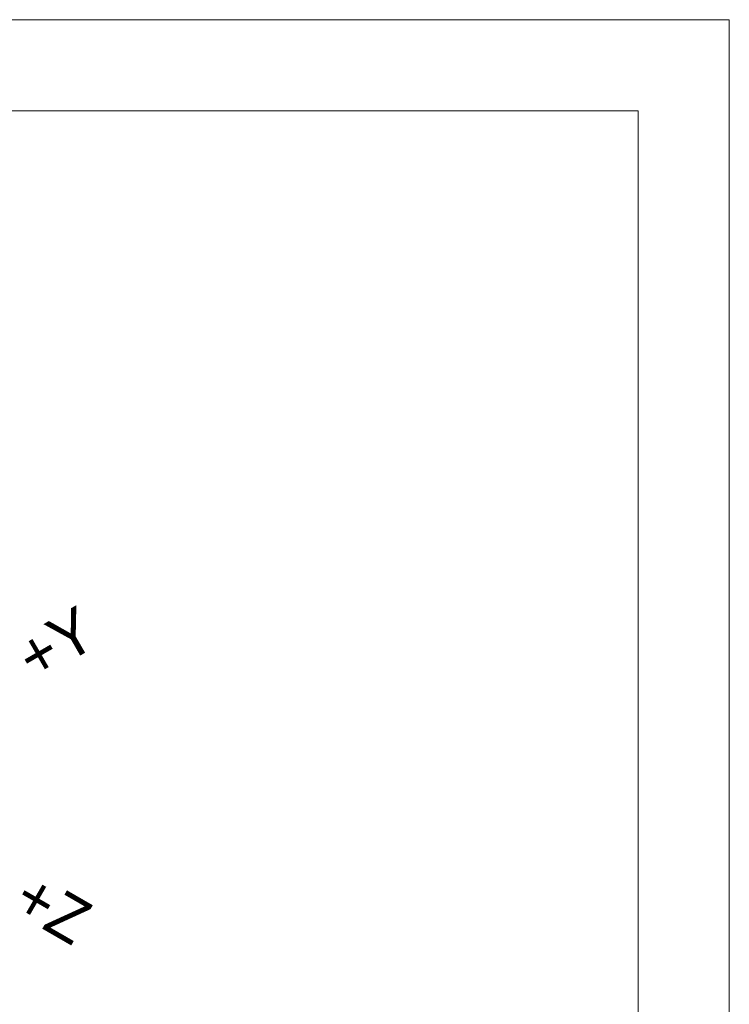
# Model space of a CAD drawing. Header units: millimetres. Extents: x -27 to 8086, y 0 to 7529.
# Tile 51 of 51: x 7969 to 8086, y 468 to 630. Entities that reach past the tile are written whole.
import ezdxf
from ezdxf.enums import TextEntityAlignment as Align

# ---------------------------------------------------------------- set-up
doc = ezdxf.new("R2010")
doc.units = ezdxf.units.MM
doc.header["$LTSCALE"] = 10
for name, color, linetype, lineweight in [('1轮廓实线层', 7, 'Continuous', 18), ('2细线层', 4, 'Continuous', 13), ('6文字层', 3, 'Continuous', 13), ('图框层', 7, 'Continuous', 18)]:
    doc.layers.add(name, color=color, linetype=linetype, lineweight=lineweight)

# ---------------------------------------------------------------- blocks, each defined once
blk = doc.blocks.new('ZwmFrameMain_3_A4^_^无分区图框^_^landscape')
at = {"layer": '1轮廓实线层'}
for q in [(0, 200), (267, 0)]:
    blk.add_line((267, 200), q, dxfattribs=at)
at = {"layer": '2细线层'}
for q in [(-25, 205), (272, -5)]:
    blk.add_line((272, 205), q, dxfattribs=at)

msp = doc.modelspace()

# ---------------------------------------------------------------- block references
at = {"layer": '图框层', "xscale": 3.000000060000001, "yscale": 3.000000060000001, "zscale": 3.000000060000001}
msp.add_blockref('ZwmFrameMain_3_A4^_^无分区图框^_^landscape', (7269.6, 15), dxfattribs=at)

# ---------------------------------------------------------------- texts
at = {"layer": '6文字层'}
for s, rotation, p in [('+Y', 30, (7969.35, 524.28)), ('+Z', 330, (7969.07, 486.8))]:
    msp.add_text(s, height=7.5, rotation=rotation, dxfattribs=at).set_placement(p, align=Align.MIDDLE_LEFT)

doc.saveas('drawing.dxf')
